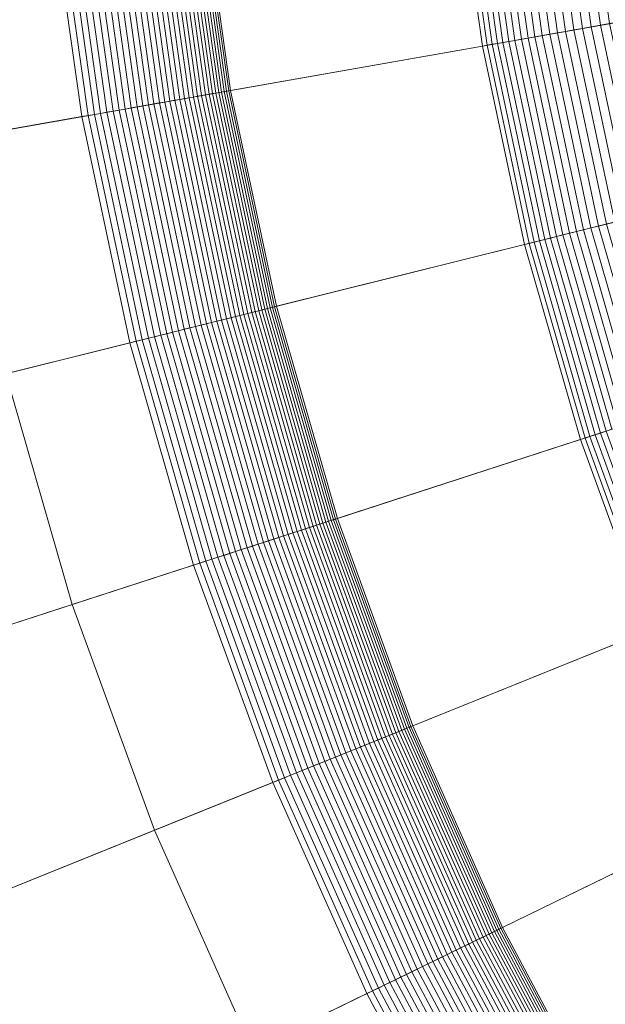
# Model space of a CAD drawing. Header units: millimetres. Extents: x -219 to 220, y -220 to 220.
# Tile 63 of 146: x -38.26 to -31.45, y -17.05 to -5.6. Entities that reach past the tile are written whole.
import ezdxf

# ---------------------------------------------------------------- set-up
doc = ezdxf.new("R2010")
doc.units = ezdxf.units.MM
doc.layers.add('LUCIDO_1', color=1, linetype='Continuous', lineweight=20, true_color=0xff0000)
doc.layers.add('Nessuna', color=7, linetype='Continuous', lineweight=9)

# ---------------------------------------------------------------- blocks, each defined once
blk = doc.blocks.new('Group-1')
at = {"layer": 'Nessuna', "color": 7, "linetype": 'Continuous', "lineweight": 9, "transparency": 33554687}
for points in [[(-39, -6.987, -97.712), (-39.389, -4.222, -97.712), (-22.482, -2.445, -97.712), (-22.258, -4.035, -97.712)], [(-31.511, -5.667, -84.652), (-31.826, -3.427, -84.652), (-31.932, -3.439, -84.496), (-31.617, -5.685, -84.496)], [(-31.403, -5.647, -84.807), (-31.716, -3.416, -84.807), (-31.826, -3.427, -84.652), (-31.511, -5.667, -84.652)], [(-31.291, -5.628, -84.959), (-31.604, -3.404, -84.959), (-31.716, -3.416, -84.807), (-31.403, -5.647, -84.807)], [(-31.177, -5.608, -85.109), (-31.489, -3.392, -85.109), (-31.604, -3.404, -84.959), (-31.291, -5.628, -84.959)], [(-31.06, -5.587, -85.257), (-31.371, -3.38, -85.257), (-31.489, -3.392, -85.109), (-31.177, -5.608, -85.109)], [(-32.643, -5.866, -82.479), (-32.969, -3.548, -82.479), (-33.034, -3.554, -82.301), (-32.708, -5.878, -82.301)], [(-32.575, -5.854, -82.656), (-32.9, -3.54, -82.656), (-32.969, -3.548, -82.479), (-32.643, -5.866, -82.479)], [(-32.504, -5.842, -82.831), (-32.828, -3.533, -82.831), (-32.9, -3.54, -82.656), (-32.575, -5.854, -82.656)], [(-32.429, -5.828, -83.005), (-32.753, -3.525, -83.005), (-32.828, -3.533, -82.831), (-32.504, -5.842, -82.831)], [(-32.352, -5.815, -83.177), (-32.675, -3.517, -83.177), (-32.753, -3.525, -83.005), (-32.429, -5.828, -83.005)], [(-32.271, -5.8, -83.348), (-32.593, -3.508, -83.348), (-32.675, -3.517, -83.177), (-32.352, -5.815, -83.177)], [(-32.186, -5.786, -83.517), (-32.508, -3.499, -83.517), (-32.593, -3.508, -83.348), (-32.271, -5.8, -83.348)], [(-32.099, -5.77, -83.685), (-32.42, -3.49, -83.685), (-32.508, -3.499, -83.517), (-32.186, -5.786, -83.517)], [(-32.009, -5.754, -83.851), (-32.328, -3.48, -83.851), (-32.42, -3.49, -83.685), (-32.099, -5.77, -83.685)], [(-31.915, -5.738, -84.015), (-32.234, -3.47, -84.015), (-32.328, -3.48, -83.851), (-32.009, -5.754, -83.851)], [(-31.819, -5.721, -84.177), (-32.136, -3.46, -84.177), (-32.234, -3.47, -84.015), (-31.915, -5.738, -84.015)], [(-31.719, -5.703, -84.337), (-32.036, -3.449, -84.337), (-32.136, -3.46, -84.177), (-31.819, -5.721, -84.177)], [(-31.617, -5.685, -84.496), (-31.932, -3.439, -84.496), (-32.036, -3.449, -84.337), (-31.719, -5.703, -84.337)], [(-32.882, -5.908, -81.761), (-33.21, -3.573, -81.761), (-36.166, -3.884, -71.709), (-35.809, -6.424, -71.709)], [(-32.827, -5.899, -81.942), (-33.155, -3.567, -81.942), (-33.21, -3.573, -81.761), (-32.882, -5.908, -81.761)], [(-32.769, -5.888, -82.122), (-33.096, -3.561, -82.122), (-33.155, -3.567, -81.942), (-32.827, -5.899, -81.942)], [(-32.708, -5.878, -82.301), (-33.034, -3.554, -82.301), (-33.096, -3.561, -82.122), (-32.769, -5.888, -82.122)], [(-35.884, -6.438, -71.497), (-36.241, -3.891, -71.497), (-36.272, -3.895, -71.428), (-35.914, -6.443, -71.428)], [(-35.856, -6.433, -71.566), (-36.214, -3.889, -71.566), (-36.241, -3.891, -71.497), (-35.884, -6.438, -71.497)], [(-35.831, -6.428, -71.637), (-36.188, -3.886, -71.637), (-36.214, -3.889, -71.566), (-35.856, -6.433, -71.566)], [(-35.809, -6.424, -71.709), (-36.166, -3.884, -71.709), (-36.188, -3.886, -71.637), (-35.831, -6.428, -71.637)], [(-36.964, -6.628, -70.42), (-37.333, -4.006, -70.42), (-37.403, -4.014, -70.393), (-37.034, -6.64, -70.393)], [(-36.896, -6.616, -70.449), (-37.264, -3.999, -70.449), (-37.333, -4.006, -70.42), (-36.964, -6.628, -70.42)], [(-36.829, -6.604, -70.481), (-37.196, -3.992, -70.481), (-37.264, -3.999, -70.449), (-36.896, -6.616, -70.449)], [(-36.763, -6.593, -70.515), (-37.13, -3.985, -70.515), (-37.196, -3.992, -70.481), (-36.829, -6.604, -70.481)], [(-36.699, -6.581, -70.552), (-37.065, -3.978, -70.552), (-37.13, -3.985, -70.515), (-36.763, -6.593, -70.515)], [(-36.636, -6.57, -70.591), (-37.001, -3.971, -70.591), (-37.065, -3.978, -70.552), (-36.699, -6.581, -70.552)], [(-36.574, -6.559, -70.633), (-36.939, -3.965, -70.633), (-37.001, -3.971, -70.591), (-36.636, -6.57, -70.591)], [(-36.514, -6.549, -70.677), (-36.878, -3.958, -70.677), (-36.939, -3.965, -70.633), (-36.574, -6.559, -70.633)], [(-36.456, -6.538, -70.723), (-36.819, -3.952, -70.723), (-36.878, -3.958, -70.677), (-36.514, -6.549, -70.677)], [(-36.399, -6.528, -70.772), (-36.762, -3.946, -70.772), (-36.819, -3.952, -70.723), (-36.456, -6.538, -70.723)], [(-36.345, -6.519, -70.822), (-36.707, -3.94, -70.822), (-36.762, -3.946, -70.772), (-36.399, -6.528, -70.772)], [(-36.292, -6.51, -70.875), (-36.654, -3.935, -70.875), (-36.707, -3.94, -70.822), (-36.345, -6.519, -70.822)], [(-36.241, -6.501, -70.93), (-36.602, -3.929, -70.93), (-36.654, -3.935, -70.875), (-36.292, -6.51, -70.875)], [(-36.192, -6.492, -70.986), (-36.553, -3.924, -70.986), (-36.602, -3.929, -70.93), (-36.241, -6.501, -70.93)], [(-36.146, -6.484, -71.044), (-36.506, -3.919, -71.044), (-36.553, -3.924, -70.986), (-36.192, -6.492, -70.986)], [(-36.101, -6.476, -71.105), (-36.461, -3.915, -71.105), (-36.506, -3.919, -71.044), (-36.146, -6.484, -71.044)], [(-36.059, -6.468, -71.166), (-36.418, -3.91, -71.166), (-36.461, -3.915, -71.105), (-36.101, -6.476, -71.105)], [(-36.019, -6.461, -71.23), (-36.378, -3.906, -71.23), (-36.418, -3.91, -71.166), (-36.059, -6.468, -71.166)], [(-35.981, -6.455, -71.294), (-36.34, -3.902, -71.294), (-36.378, -3.906, -71.23), (-36.019, -6.461, -71.23)], [(-35.946, -6.449, -71.361), (-36.305, -3.898, -71.361), (-36.34, -3.902, -71.294), (-35.981, -6.455, -71.294)], [(-35.914, -6.443, -71.428), (-36.272, -3.895, -71.428), (-36.305, -3.898, -71.361), (-35.946, -6.449, -71.361)], [(-37.539, -6.729, -70.282), (-37.913, -4.067, -70.282), (-50.428, -5.383, -69.262), (-49.931, -8.915, -69.262)], [(-38.42, -9.718, -97.712), (-39, -6.987, -97.712), (-22.258, -4.035, -97.712), (-21.924, -5.605, -97.712)], [(-37.465, -6.716, -70.29), (-37.838, -4.059, -70.29), (-37.913, -4.067, -70.282), (-37.539, -6.729, -70.282)], [(-37.392, -6.703, -70.3), (-37.764, -4.052, -70.3), (-37.838, -4.059, -70.29), (-37.465, -6.716, -70.29)], [(-37.319, -6.691, -70.313), (-37.691, -4.044, -70.313), (-37.764, -4.052, -70.3), (-37.392, -6.703, -70.3)], [(-37.246, -6.678, -70.329), (-37.618, -4.036, -70.329), (-37.691, -4.044, -70.313), (-37.319, -6.691, -70.313)], [(-37.175, -6.665, -70.348), (-37.545, -4.029, -70.348), (-37.618, -4.036, -70.329), (-37.246, -6.678, -70.329)], [(-37.104, -6.653, -70.369), (-37.474, -4.021, -70.369), (-37.545, -4.029, -70.348), (-37.175, -6.665, -70.348)], [(-37.034, -6.64, -70.393), (-37.403, -4.014, -70.393), (-37.474, -4.021, -70.369), (-37.104, -6.653, -70.369)], [(-37.65, -12.402, -97.712), (-38.42, -9.718, -97.712), (-21.924, -5.605, -97.712), (-21.482, -7.149, -97.712)], [(-31.344, -7.954, -84.177), (-31.819, -5.721, -84.177), (-31.915, -5.738, -84.015), (-31.439, -7.978, -84.015)], [(-31.246, -7.929, -84.337), (-31.719, -5.703, -84.337), (-31.819, -5.721, -84.177), (-31.344, -7.954, -84.177)], [(-31.145, -7.904, -84.496), (-31.617, -5.685, -84.496), (-31.719, -5.703, -84.337), (-31.246, -7.929, -84.337)], [(-31.041, -7.878, -84.652), (-31.511, -5.667, -84.652), (-31.617, -5.685, -84.496), (-31.145, -7.904, -84.496)], [(-30.934, -7.852, -84.807), (-31.403, -5.647, -84.807), (-31.511, -5.667, -84.652), (-31.041, -7.878, -84.652)], [(-31.946, -8.104, -83.005), (-32.429, -5.828, -83.005), (-32.504, -5.842, -82.831), (-32.019, -8.122, -82.831)], [(-31.869, -8.085, -83.177), (-32.352, -5.815, -83.177), (-32.429, -5.828, -83.005), (-31.946, -8.104, -83.005)], [(-31.789, -8.065, -83.348), (-32.271, -5.8, -83.348), (-32.352, -5.815, -83.177), (-31.869, -8.085, -83.177)], [(-31.706, -8.044, -83.517), (-32.186, -5.786, -83.517), (-32.271, -5.8, -83.348), (-31.789, -8.065, -83.348)], [(-31.62, -8.023, -83.685), (-32.099, -5.77, -83.685), (-32.186, -5.786, -83.517), (-31.706, -8.044, -83.517)], [(-31.531, -8.001, -83.851), (-32.009, -5.754, -83.851), (-32.099, -5.77, -83.685), (-31.62, -8.023, -83.685)], [(-31.439, -7.978, -84.015), (-31.915, -5.738, -84.015), (-32.009, -5.754, -83.851), (-31.531, -8.001, -83.851)], [(-32.392, -8.215, -81.761), (-32.882, -5.908, -81.761), (-35.809, -6.424, -71.709), (-35.275, -8.934, -71.709)], [(-32.338, -8.202, -81.942), (-32.827, -5.899, -81.942), (-32.882, -5.908, -81.761), (-32.392, -8.215, -81.761)], [(-32.281, -8.187, -82.122), (-32.769, -5.888, -82.122), (-32.827, -5.899, -81.942), (-32.338, -8.202, -81.942)], [(-32.22, -8.172, -82.301), (-32.708, -5.878, -82.301), (-32.769, -5.888, -82.122), (-32.281, -8.187, -82.122)], [(-32.156, -8.156, -82.479), (-32.643, -5.866, -82.479), (-32.708, -5.878, -82.301), (-32.22, -8.172, -82.301)], [(-32.089, -8.14, -82.656), (-32.575, -5.854, -82.656), (-32.643, -5.866, -82.479), (-32.156, -8.156, -82.479)], [(-32.019, -8.122, -82.831), (-32.504, -5.842, -82.831), (-32.575, -5.854, -82.656), (-32.089, -8.14, -82.656)], [(-35.803, -9.066, -70.822), (-36.345, -6.519, -70.822), (-36.399, -6.528, -70.772), (-35.857, -9.079, -70.772)], [(-35.751, -9.053, -70.875), (-36.292, -6.51, -70.875), (-36.345, -6.519, -70.822), (-35.803, -9.066, -70.822)], [(-35.701, -9.04, -70.93), (-36.241, -6.501, -70.93), (-36.292, -6.51, -70.875), (-35.751, -9.053, -70.875)], [(-35.653, -9.028, -70.986), (-36.192, -6.492, -70.986), (-36.241, -6.501, -70.93), (-35.701, -9.04, -70.93)], [(-35.607, -9.017, -71.044), (-36.146, -6.484, -71.044), (-36.192, -6.492, -70.986), (-35.653, -9.028, -70.986)], [(-35.563, -9.006, -71.105), (-36.101, -6.476, -71.105), (-36.146, -6.484, -71.044), (-35.607, -9.017, -71.044)], [(-35.522, -8.995, -71.166), (-36.059, -6.468, -71.166), (-36.101, -6.476, -71.105), (-35.563, -9.006, -71.105)], [(-35.482, -8.986, -71.23), (-36.019, -6.461, -71.23), (-36.059, -6.468, -71.166), (-35.522, -8.995, -71.166)], [(-35.445, -8.976, -71.294), (-35.981, -6.455, -71.294), (-36.019, -6.461, -71.23), (-35.482, -8.986, -71.23)], [(-35.411, -8.968, -71.361), (-35.946, -6.449, -71.361), (-35.981, -6.455, -71.294), (-35.445, -8.976, -71.294)], [(-35.379, -8.96, -71.428), (-35.914, -6.443, -71.428), (-35.946, -6.449, -71.361), (-35.411, -8.968, -71.361)], [(-35.349, -8.952, -71.497), (-35.884, -6.438, -71.497), (-35.914, -6.443, -71.428), (-35.379, -8.96, -71.428)], [(-35.322, -8.946, -71.566), (-35.856, -6.433, -71.566), (-35.884, -6.438, -71.497), (-35.349, -8.952, -71.497)], [(-35.297, -8.94, -71.637), (-35.831, -6.428, -71.637), (-35.856, -6.433, -71.566), (-35.322, -8.946, -71.566)], [(-35.275, -8.934, -71.709), (-35.809, -6.424, -71.709), (-35.831, -6.428, -71.637), (-35.297, -8.94, -71.637)], [(-36.414, -9.218, -70.42), (-36.964, -6.628, -70.42), (-37.034, -6.64, -70.393), (-36.482, -9.235, -70.393)], [(-36.347, -9.201, -70.449), (-36.896, -6.616, -70.449), (-36.964, -6.628, -70.42), (-36.414, -9.218, -70.42)], [(-36.281, -9.185, -70.481), (-36.829, -6.604, -70.481), (-36.896, -6.616, -70.449), (-36.347, -9.201, -70.449)], [(-36.216, -9.169, -70.515), (-36.763, -6.593, -70.515), (-36.829, -6.604, -70.481), (-36.281, -9.185, -70.481)], [(-36.152, -9.153, -70.552), (-36.699, -6.581, -70.552), (-36.763, -6.593, -70.515), (-36.216, -9.169, -70.515)], [(-36.09, -9.137, -70.591), (-36.636, -6.57, -70.591), (-36.699, -6.581, -70.552), (-36.152, -9.153, -70.552)], [(-36.029, -9.122, -70.633), (-36.574, -6.559, -70.633), (-36.636, -6.57, -70.591), (-36.09, -9.137, -70.591)], [(-35.97, -9.107, -70.677), (-36.514, -6.549, -70.677), (-36.574, -6.559, -70.633), (-36.029, -9.122, -70.633)], [(-35.913, -9.093, -70.723), (-36.456, -6.538, -70.723), (-36.514, -6.549, -70.677), (-35.97, -9.107, -70.677)], [(-35.857, -9.079, -70.772), (-36.399, -6.528, -70.772), (-36.456, -6.538, -70.723), (-35.913, -9.093, -70.723)], [(-36.98, -9.359, -70.282), (-37.539, -6.729, -70.282), (-49.931, -8.915, -69.262), (-49.19, -12.403, -69.262)], [(-36.907, -9.341, -70.29), (-37.465, -6.716, -70.29), (-37.539, -6.729, -70.282), (-36.98, -9.359, -70.282)], [(-36.835, -9.323, -70.3), (-37.392, -6.703, -70.3), (-37.465, -6.716, -70.29), (-36.907, -9.341, -70.29)], [(-36.763, -9.305, -70.313), (-37.319, -6.691, -70.313), (-37.392, -6.703, -70.3), (-36.835, -9.323, -70.3)], [(-36.692, -9.287, -70.329), (-37.246, -6.678, -70.329), (-37.319, -6.691, -70.313), (-36.763, -9.305, -70.313)], [(-36.621, -9.27, -70.348), (-37.175, -6.665, -70.348), (-37.246, -6.678, -70.329), (-36.692, -9.287, -70.329)], [(-36.551, -9.252, -70.369), (-37.104, -6.653, -70.369), (-37.175, -6.665, -70.348), (-36.621, -9.27, -70.348)], [(-36.482, -9.235, -70.393), (-37.034, -6.64, -70.393), (-37.104, -6.653, -70.369), (-36.551, -9.252, -70.369)], [(-36.695, -15.025, -97.712), (-37.65, -12.402, -97.712), (-21.482, -7.149, -97.712), (-20.933, -8.657, -97.712)], [(-30.898, -10.208, -83.851), (-31.531, -8.001, -83.851), (-31.62, -8.023, -83.685), (-30.986, -10.236, -83.685)], [(-30.808, -10.179, -84.015), (-31.439, -7.978, -84.015), (-31.531, -8.001, -83.851), (-30.898, -10.208, -83.851)], [(-31.376, -10.363, -82.831), (-32.019, -8.122, -82.831), (-32.089, -8.14, -82.656), (-31.445, -10.386, -82.656)], [(-31.304, -10.34, -83.005), (-31.946, -8.104, -83.005), (-32.019, -8.122, -82.831), (-31.376, -10.363, -82.831)], [(-31.229, -10.316, -83.177), (-31.869, -8.085, -83.177), (-31.946, -8.104, -83.005), (-31.304, -10.34, -83.005)], [(-31.151, -10.29, -83.348), (-31.789, -8.065, -83.348), (-31.869, -8.085, -83.177), (-31.229, -10.316, -83.177)], [(-31.07, -10.264, -83.517), (-31.706, -8.044, -83.517), (-31.789, -8.065, -83.348), (-31.151, -10.29, -83.348)], [(-30.986, -10.236, -83.685), (-31.62, -8.023, -83.685), (-31.706, -8.044, -83.517), (-31.07, -10.264, -83.517)], [(-31.742, -10.482, -81.761), (-32.392, -8.215, -81.761), (-35.275, -8.934, -71.709), (-34.568, -11.4, -71.709)], [(-31.689, -10.465, -81.942), (-32.338, -8.202, -81.942), (-32.392, -8.215, -81.761), (-31.742, -10.482, -81.761)], [(-31.633, -10.447, -82.122), (-32.281, -8.187, -82.122), (-32.338, -8.202, -81.942), (-31.689, -10.465, -81.942)], [(-31.573, -10.427, -82.301), (-32.22, -8.172, -82.301), (-32.281, -8.187, -82.122), (-31.633, -10.447, -82.122)], [(-31.511, -10.407, -82.479), (-32.156, -8.156, -82.479), (-32.22, -8.172, -82.301), (-31.573, -10.427, -82.301)], [(-31.445, -10.386, -82.656), (-32.089, -8.14, -82.656), (-32.156, -8.156, -82.479), (-31.511, -10.407, -82.479)], [(-35.559, -17.576, -97.712), (-36.695, -15.025, -97.712), (-20.933, -8.657, -97.712), (-20.28, -10.124, -97.712)], [(-34.985, -11.536, -70.93), (-35.701, -9.04, -70.93), (-35.751, -9.053, -70.875), (-35.035, -11.552, -70.875)], [(-34.938, -11.521, -70.986), (-35.653, -9.028, -70.986), (-35.701, -9.04, -70.93), (-34.985, -11.536, -70.93)], [(-34.893, -11.506, -71.044), (-35.607, -9.017, -71.044), (-35.653, -9.028, -70.986), (-34.938, -11.521, -70.986)], [(-34.85, -11.492, -71.105), (-35.563, -9.006, -71.105), (-35.607, -9.017, -71.044), (-34.893, -11.506, -71.044)], [(-34.81, -11.479, -71.166), (-35.522, -8.995, -71.166), (-35.563, -9.006, -71.105), (-34.85, -11.492, -71.105)], [(-34.771, -11.466, -71.23), (-35.482, -8.986, -71.23), (-35.522, -8.995, -71.166), (-34.81, -11.479, -71.166)], [(-34.735, -11.455, -71.294), (-35.445, -8.976, -71.294), (-35.482, -8.986, -71.23), (-34.771, -11.466, -71.23)], [(-34.701, -11.444, -71.361), (-35.411, -8.968, -71.361), (-35.445, -8.976, -71.294), (-34.735, -11.455, -71.294)], [(-34.669, -11.433, -71.428), (-35.379, -8.96, -71.428), (-35.411, -8.968, -71.361), (-34.701, -11.444, -71.361)], [(-34.64, -11.424, -71.497), (-35.349, -8.952, -71.497), (-35.379, -8.96, -71.428), (-34.669, -11.433, -71.428)], [(-34.614, -11.415, -71.566), (-35.322, -8.946, -71.566), (-35.349, -8.952, -71.497), (-34.64, -11.424, -71.497)], [(-34.59, -11.407, -71.637), (-35.297, -8.94, -71.637), (-35.322, -8.946, -71.566), (-34.614, -11.415, -71.566)], [(-34.568, -11.4, -71.709), (-35.275, -8.934, -71.709), (-35.297, -8.94, -71.637), (-34.59, -11.407, -71.637)], [(-35.428, -11.68, -70.552), (-36.152, -9.153, -70.552), (-36.216, -9.169, -70.515), (-35.49, -11.7, -70.515)], [(-35.367, -11.66, -70.591), (-36.09, -9.137, -70.591), (-36.152, -9.153, -70.552), (-35.428, -11.68, -70.552)], [(-35.307, -11.641, -70.633), (-36.029, -9.122, -70.633), (-36.09, -9.137, -70.591), (-35.367, -11.66, -70.591)], [(-35.249, -11.622, -70.677), (-35.97, -9.107, -70.677), (-36.029, -9.122, -70.633), (-35.307, -11.641, -70.633)], [(-35.193, -11.604, -70.723), (-35.913, -9.093, -70.723), (-35.97, -9.107, -70.677), (-35.249, -11.622, -70.677)], [(-35.138, -11.586, -70.772), (-35.857, -9.079, -70.772), (-35.913, -9.093, -70.723), (-35.193, -11.604, -70.723)], [(-35.086, -11.569, -70.822), (-35.803, -9.066, -70.822), (-35.857, -9.079, -70.772), (-35.138, -11.586, -70.772)], [(-35.035, -11.552, -70.875), (-35.751, -9.053, -70.875), (-35.803, -9.066, -70.822), (-35.086, -11.569, -70.822)], [(-35.887, -11.829, -70.348), (-36.621, -9.27, -70.348), (-36.692, -9.287, -70.329), (-35.956, -11.852, -70.329)], [(-35.819, -11.807, -70.369), (-36.551, -9.252, -70.369), (-36.621, -9.27, -70.348), (-35.887, -11.829, -70.348)], [(-35.751, -11.785, -70.393), (-36.482, -9.235, -70.393), (-36.551, -9.252, -70.369), (-35.819, -11.807, -70.369)], [(-35.684, -11.763, -70.42), (-36.414, -9.218, -70.42), (-36.482, -9.235, -70.393), (-35.751, -11.785, -70.393)], [(-35.618, -11.742, -70.449), (-36.347, -9.201, -70.449), (-36.414, -9.218, -70.42), (-35.684, -11.763, -70.42)], [(-35.554, -11.721, -70.481), (-36.281, -9.185, -70.481), (-36.347, -9.201, -70.449), (-35.618, -11.742, -70.449)], [(-35.49, -11.7, -70.515), (-36.216, -9.169, -70.515), (-36.281, -9.185, -70.481), (-35.554, -11.721, -70.481)], [(-36.239, -11.943, -70.282), (-36.98, -9.359, -70.282), (-49.19, -12.403, -69.262), (-48.207, -15.832, -69.262)], [(-36.167, -11.92, -70.29), (-36.907, -9.341, -70.29), (-36.98, -9.359, -70.282), (-36.239, -11.943, -70.282)], [(-36.097, -11.897, -70.3), (-36.835, -9.323, -70.3), (-36.907, -9.341, -70.29), (-36.167, -11.92, -70.29)], [(-36.026, -11.874, -70.313), (-36.763, -9.305, -70.313), (-36.835, -9.323, -70.3), (-36.097, -11.897, -70.3)], [(-35.956, -11.852, -70.329), (-36.692, -9.287, -70.329), (-36.763, -9.305, -70.313), (-36.026, -11.874, -70.313)], [(-40.808, -13.428, -92.208), (-41.641, -10.521, -92.208), (-38.42, -9.718, -97.712), (-37.65, -12.402, -97.712)], [(-34.249, -20.041, -97.712), (-35.559, -17.576, -97.712), (-20.28, -10.124, -97.712), (-19.526, -11.541, -97.712)], [(-30.71, -12.607, -82.479), (-31.511, -10.407, -82.479), (-31.573, -10.427, -82.301), (-30.771, -12.632, -82.301)], [(-30.646, -12.581, -82.656), (-31.445, -10.386, -82.656), (-31.511, -10.407, -82.479), (-30.71, -12.607, -82.479)], [(-30.935, -12.698, -81.761), (-31.742, -10.482, -81.761), (-34.568, -11.4, -71.709), (-33.691, -13.812, -71.709)], [(-30.884, -12.677, -81.942), (-31.689, -10.465, -81.942), (-31.742, -10.482, -81.761), (-30.935, -12.698, -81.761)], [(-30.829, -12.655, -82.122), (-31.633, -10.447, -82.122), (-31.689, -10.465, -81.942), (-30.884, -12.677, -81.942)], [(-30.771, -12.632, -82.301), (-31.573, -10.427, -82.301), (-31.633, -10.447, -82.122), (-30.829, -12.655, -82.122)], [(-33.82, -13.864, -71.361), (-34.701, -11.444, -71.361), (-34.735, -11.455, -71.294), (-33.853, -13.877, -71.294)], [(-33.789, -13.851, -71.428), (-34.669, -11.433, -71.428), (-34.701, -11.444, -71.361), (-33.82, -13.864, -71.361)], [(-33.761, -13.84, -71.497), (-34.64, -11.424, -71.497), (-34.669, -11.433, -71.428), (-33.789, -13.851, -71.428)], [(-33.735, -13.829, -71.566), (-34.614, -11.415, -71.566), (-34.64, -11.424, -71.497), (-33.761, -13.84, -71.497)], [(-33.712, -13.82, -71.637), (-34.59, -11.407, -71.637), (-34.614, -11.415, -71.566), (-33.735, -13.829, -71.566)], [(-33.691, -13.812, -71.709), (-34.568, -11.4, -71.709), (-34.59, -11.407, -71.637), (-33.712, -13.82, -71.637)], [(-34.145, -13.995, -70.875), (-35.035, -11.552, -70.875), (-35.086, -11.569, -70.822), (-34.195, -14.015, -70.822)], [(-34.097, -13.976, -70.93), (-34.985, -11.536, -70.93), (-35.035, -11.552, -70.875), (-34.145, -13.995, -70.875)], [(-34.052, -13.957, -70.986), (-34.938, -11.521, -70.986), (-34.985, -11.536, -70.93), (-34.097, -13.976, -70.93)], [(-34.008, -13.94, -71.044), (-34.893, -11.506, -71.044), (-34.938, -11.521, -70.986), (-34.052, -13.957, -70.986)], [(-33.966, -13.923, -71.105), (-34.85, -11.492, -71.105), (-34.893, -11.506, -71.044), (-34.008, -13.94, -71.044)], [(-33.926, -13.907, -71.166), (-34.81, -11.479, -71.166), (-34.85, -11.492, -71.105), (-33.966, -13.923, -71.105)], [(-33.888, -13.891, -71.23), (-34.771, -11.466, -71.23), (-34.81, -11.479, -71.166), (-33.926, -13.907, -71.166)], [(-33.853, -13.877, -71.294), (-34.735, -11.455, -71.294), (-34.771, -11.466, -71.23), (-33.888, -13.891, -71.23)], [(-32.769, -22.409, -97.712), (-34.249, -20.041, -97.712), (-19.526, -11.541, -97.712), (-18.676, -12.903, -97.712)], [(-34.469, -14.126, -70.591), (-35.367, -11.66, -70.591), (-35.428, -11.68, -70.552), (-34.529, -14.15, -70.552)], [(-34.411, -14.103, -70.633), (-35.307, -11.641, -70.633), (-35.367, -11.66, -70.591), (-34.469, -14.126, -70.591)], [(-34.355, -14.08, -70.677), (-35.249, -11.622, -70.677), (-35.307, -11.641, -70.633), (-34.411, -14.103, -70.633)], [(-34.3, -14.058, -70.723), (-35.193, -11.604, -70.723), (-35.249, -11.622, -70.677), (-34.355, -14.08, -70.677)], [(-34.247, -14.036, -70.772), (-35.138, -11.586, -70.772), (-35.193, -11.604, -70.723), (-34.3, -14.058, -70.723)], [(-34.195, -14.015, -70.822), (-35.086, -11.569, -70.822), (-35.138, -11.586, -70.772), (-34.247, -14.036, -70.772)], [(-34.844, -14.277, -70.393), (-35.751, -11.785, -70.393), (-35.819, -11.807, -70.369), (-34.91, -14.304, -70.369)], [(-34.778, -14.251, -70.42), (-35.684, -11.763, -70.42), (-35.751, -11.785, -70.393), (-34.844, -14.277, -70.393)], [(-34.714, -14.225, -70.449), (-35.618, -11.742, -70.449), (-35.684, -11.763, -70.42), (-34.778, -14.251, -70.42)], [(-34.651, -14.2, -70.481), (-35.554, -11.721, -70.481), (-35.618, -11.742, -70.449), (-34.714, -14.225, -70.449)], [(-34.589, -14.175, -70.515), (-35.49, -11.7, -70.515), (-35.554, -11.721, -70.481), (-34.651, -14.2, -70.481)], [(-34.529, -14.15, -70.552), (-35.428, -11.68, -70.552), (-35.49, -11.7, -70.515), (-34.589, -14.175, -70.515)], [(-35.181, -14.414, -70.3), (-36.097, -11.897, -70.3), (-36.167, -11.92, -70.29), (-35.25, -14.441, -70.29)], [(-35.112, -14.386, -70.313), (-36.026, -11.874, -70.313), (-36.097, -11.897, -70.3), (-35.181, -14.414, -70.3)], [(-35.044, -14.358, -70.329), (-35.956, -11.852, -70.329), (-36.026, -11.874, -70.313), (-35.112, -14.386, -70.313)], [(-34.976, -14.331, -70.348), (-35.887, -11.829, -70.348), (-35.956, -11.852, -70.329), (-35.044, -14.358, -70.329)], [(-34.91, -14.304, -70.369), (-35.819, -11.807, -70.369), (-35.887, -11.829, -70.348), (-34.976, -14.331, -70.348)], [(-35.319, -14.469, -70.282), (-36.239, -11.943, -70.282), (-48.207, -15.832, -69.262), (-46.987, -19.184, -69.262)], [(-35.25, -14.441, -70.29), (-36.167, -11.92, -70.29), (-36.239, -11.943, -70.282), (-35.319, -14.469, -70.282)], [(-39.773, -16.269, -92.208), (-40.808, -13.428, -92.208), (-37.65, -12.402, -97.712), (-36.695, -15.025, -97.712)], [(-29.976, -14.853, -81.761), (-30.935, -12.698, -81.761), (-33.691, -13.812, -71.709), (-32.647, -16.155, -71.709)], [(-31.128, -24.668, -97.712), (-32.769, -22.409, -97.712), (-18.676, -12.903, -97.712), (-17.732, -14.201, -97.712)], [(-32.715, -16.189, -71.497), (-33.761, -13.84, -71.497), (-33.789, -13.851, -71.428), (-32.743, -16.202, -71.428)], [(-32.69, -16.177, -71.566), (-33.735, -13.829, -71.566), (-33.761, -13.84, -71.497), (-32.715, -16.189, -71.497)], [(-32.667, -16.165, -71.637), (-33.712, -13.82, -71.637), (-33.735, -13.829, -71.566), (-32.69, -16.177, -71.566)], [(-32.647, -16.155, -71.709), (-33.691, -13.812, -71.709), (-33.712, -13.82, -71.637), (-32.667, -16.165, -71.637)], [(-32.997, -16.326, -70.986), (-34.052, -13.957, -70.986), (-34.097, -13.976, -70.93), (-33.041, -16.348, -70.93)], [(-32.954, -16.305, -71.044), (-34.008, -13.94, -71.044), (-34.052, -13.957, -70.986), (-32.997, -16.326, -70.986)], [(-32.914, -16.286, -71.105), (-33.966, -13.923, -71.105), (-34.008, -13.94, -71.044), (-32.954, -16.305, -71.044)], [(-32.875, -16.267, -71.166), (-33.926, -13.907, -71.166), (-33.966, -13.923, -71.105), (-32.914, -16.286, -71.105)], [(-32.839, -16.249, -71.23), (-33.888, -13.891, -71.23), (-33.926, -13.907, -71.166), (-32.875, -16.267, -71.166)], [(-32.805, -16.232, -71.294), (-33.853, -13.877, -71.294), (-33.888, -13.891, -71.23), (-32.839, -16.249, -71.23)], [(-32.773, -16.217, -71.361), (-33.82, -13.864, -71.361), (-33.853, -13.877, -71.294), (-32.805, -16.232, -71.294)], [(-32.743, -16.202, -71.428), (-33.789, -13.851, -71.428), (-33.82, -13.864, -71.361), (-32.773, -16.217, -71.361)], [(-33.291, -16.469, -70.677), (-34.355, -14.08, -70.677), (-34.411, -14.103, -70.633), (-33.346, -16.496, -70.633)], [(-33.238, -16.444, -70.723), (-34.3, -14.058, -70.723), (-34.355, -14.08, -70.677), (-33.291, -16.469, -70.677)], [(-33.186, -16.418, -70.772), (-34.247, -14.036, -70.772), (-34.3, -14.058, -70.723), (-33.238, -16.444, -70.723)], [(-33.136, -16.394, -70.822), (-34.195, -14.015, -70.822), (-34.247, -14.036, -70.772), (-33.186, -16.418, -70.772)], [(-33.088, -16.37, -70.875), (-34.145, -13.995, -70.875), (-34.195, -14.015, -70.822), (-33.136, -16.394, -70.822)], [(-33.041, -16.348, -70.93), (-34.097, -13.976, -70.93), (-34.145, -13.995, -70.875), (-33.088, -16.37, -70.875)], [(-33.518, -16.58, -70.515), (-34.589, -14.175, -70.515), (-34.651, -14.2, -70.481), (-33.578, -16.61, -70.481)], [(-33.459, -16.552, -70.552), (-34.529, -14.15, -70.552), (-34.589, -14.175, -70.515), (-33.518, -16.58, -70.515)], [(-33.402, -16.524, -70.591), (-34.469, -14.126, -70.591), (-34.529, -14.15, -70.552), (-33.459, -16.552, -70.552)], [(-33.346, -16.496, -70.633), (-34.411, -14.103, -70.633), (-34.469, -14.126, -70.591), (-33.402, -16.524, -70.591)], [(-33.829, -16.732, -70.369), (-34.91, -14.304, -70.369), (-34.976, -14.331, -70.348), (-33.894, -16.763, -70.348)], [(-33.765, -16.701, -70.393), (-34.844, -14.277, -70.393), (-34.91, -14.304, -70.369), (-33.829, -16.732, -70.369)], [(-33.702, -16.67, -70.42), (-34.778, -14.251, -70.42), (-34.844, -14.277, -70.393), (-33.765, -16.701, -70.393)], [(-33.639, -16.639, -70.449), (-34.714, -14.225, -70.449), (-34.778, -14.251, -70.42), (-33.702, -16.67, -70.42)], [(-33.578, -16.61, -70.481), (-34.651, -14.2, -70.481), (-34.714, -14.225, -70.449), (-33.639, -16.639, -70.449)], [(-34.091, -16.86, -70.3), (-35.181, -14.414, -70.3), (-35.25, -14.441, -70.29), (-34.158, -16.893, -70.29)], [(-34.025, -16.828, -70.313), (-35.112, -14.386, -70.313), (-35.181, -14.414, -70.3), (-34.091, -16.86, -70.3)], [(-33.959, -16.795, -70.329), (-35.044, -14.358, -70.329), (-35.112, -14.386, -70.313), (-34.025, -16.828, -70.313)], [(-33.894, -16.763, -70.348), (-34.976, -14.331, -70.348), (-35.044, -14.358, -70.329), (-33.959, -16.795, -70.329)], [(-34.226, -16.925, -70.282), (-35.319, -14.469, -70.282), (-46.987, -19.184, -69.262), (-45.536, -22.442, -69.262)], [(-34.158, -16.893, -70.29), (-35.25, -14.441, -70.29), (-35.319, -14.469, -70.282), (-34.226, -16.925, -70.282)], [(-28.869, -16.935, -81.761), (-29.976, -14.853, -81.761), (-32.647, -16.155, -71.709), (-31.442, -18.421, -71.709)], [(-38.544, -19.031, -92.208), (-39.773, -16.269, -92.208), (-36.695, -15.025, -97.712), (-35.559, -17.576, -97.712)], [(-31.627, -18.528, -71.23), (-32.839, -16.249, -71.23), (-32.875, -16.267, -71.166), (-31.662, -18.548, -71.166)], [(-31.594, -18.509, -71.294), (-32.805, -16.232, -71.294), (-32.839, -16.249, -71.23), (-31.627, -18.528, -71.23)], [(-31.563, -18.491, -71.361), (-32.773, -16.217, -71.361), (-32.805, -16.232, -71.294), (-31.594, -18.509, -71.294)], [(-31.535, -18.474, -71.428), (-32.743, -16.202, -71.428), (-32.773, -16.217, -71.361), (-31.563, -18.491, -71.361)], [(-31.508, -18.459, -71.497), (-32.715, -16.189, -71.497), (-32.743, -16.202, -71.428), (-31.535, -18.474, -71.428)], [(-31.484, -18.445, -71.566), (-32.69, -16.177, -71.566), (-32.715, -16.189, -71.497), (-31.508, -18.459, -71.497)], [(-31.462, -18.432, -71.637), (-32.667, -16.165, -71.637), (-32.69, -16.177, -71.566), (-31.484, -18.445, -71.566)], [(-31.442, -18.421, -71.709), (-32.647, -16.155, -71.709), (-32.667, -16.165, -71.637), (-31.462, -18.432, -71.637)], [(-31.822, -18.64, -70.93), (-33.041, -16.348, -70.93), (-33.088, -16.37, -70.875), (-31.867, -18.666, -70.875)], [(-31.78, -18.616, -70.986), (-32.997, -16.326, -70.986), (-33.041, -16.348, -70.93), (-31.822, -18.64, -70.93)], [(-31.739, -18.592, -71.044), (-32.954, -16.305, -71.044), (-32.997, -16.326, -70.986), (-31.78, -18.616, -70.986)], [(-31.699, -18.569, -71.105), (-32.914, -16.286, -71.105), (-32.954, -16.305, -71.044), (-31.739, -18.592, -71.044)], [(-31.662, -18.548, -71.166), (-32.875, -16.267, -71.166), (-32.914, -16.286, -71.105), (-31.699, -18.569, -71.105)], [(-32.063, -18.779, -70.677), (-33.291, -16.469, -70.677), (-33.346, -16.496, -70.633), (-32.116, -18.81, -70.633)], [(-32.011, -18.749, -70.723), (-33.238, -16.444, -70.723), (-33.291, -16.469, -70.677), (-32.063, -18.779, -70.677)], [(-31.962, -18.721, -70.772), (-33.186, -16.418, -70.772), (-33.238, -16.444, -70.723), (-32.011, -18.749, -70.723)], [(-31.914, -18.693, -70.822), (-33.136, -16.394, -70.822), (-33.186, -16.418, -70.772), (-31.962, -18.721, -70.772)], [(-31.867, -18.666, -70.875), (-33.088, -16.37, -70.875), (-33.136, -16.394, -70.822), (-31.914, -18.693, -70.822)], [(-32.282, -18.906, -70.515), (-33.518, -16.58, -70.515), (-33.578, -16.61, -70.481), (-32.34, -18.939, -70.481)], [(-32.225, -18.873, -70.552), (-33.459, -16.552, -70.552), (-33.518, -16.58, -70.515), (-32.282, -18.906, -70.515)], [(-32.17, -18.841, -70.591), (-33.402, -16.524, -70.591), (-33.459, -16.552, -70.552), (-32.225, -18.873, -70.552)], [(-32.116, -18.81, -70.633), (-33.346, -16.496, -70.633), (-33.402, -16.524, -70.591), (-32.17, -18.841, -70.591)], [(-32.519, -19.043, -70.393), (-33.765, -16.701, -70.393), (-33.829, -16.732, -70.369), (-32.581, -19.078, -70.369)], [(-32.459, -19.008, -70.42), (-33.702, -16.67, -70.42), (-33.765, -16.701, -70.393), (-32.519, -19.043, -70.393)], [(-32.399, -18.973, -70.449), (-33.639, -16.639, -70.449), (-33.702, -16.67, -70.42), (-32.459, -19.008, -70.42)], [(-32.34, -18.939, -70.481), (-33.578, -16.61, -70.481), (-33.639, -16.639, -70.449), (-32.399, -18.973, -70.449)], [(-32.707, -19.151, -70.329), (-33.959, -16.795, -70.329), (-34.025, -16.828, -70.313), (-32.77, -19.187, -70.313)], [(-32.643, -19.114, -70.348), (-33.894, -16.763, -70.348), (-33.959, -16.795, -70.329), (-32.707, -19.151, -70.329)], [(-32.581, -19.078, -70.369), (-33.829, -16.732, -70.369), (-33.894, -16.763, -70.348), (-32.643, -19.114, -70.348)], [(-32.963, -19.299, -70.282), (-34.226, -16.925, -70.282), (-45.536, -22.442, -69.262), (-43.862, -25.591, -69.262)], [(-32.899, -19.262, -70.29), (-34.158, -16.893, -70.29), (-34.226, -16.925, -70.282), (-32.963, -19.299, -70.282)], [(-32.834, -19.224, -70.3), (-34.091, -16.86, -70.3), (-34.158, -16.893, -70.29), (-32.899, -19.262, -70.29)], [(-32.77, -19.187, -70.313), (-34.025, -16.828, -70.313), (-34.091, -16.86, -70.3), (-32.834, -19.224, -70.3)]]:
    blk.add_3dface(points, dxfattribs=at)

msp = doc.modelspace()

# ---------------------------------------------------------------- block references
at = {"layer": 'LUCIDO_1', "color": 7, "transparency": 33554687}
msp.add_blockref('Group-1', (0, 0), dxfattribs=at)

doc.saveas('drawing.dxf')
